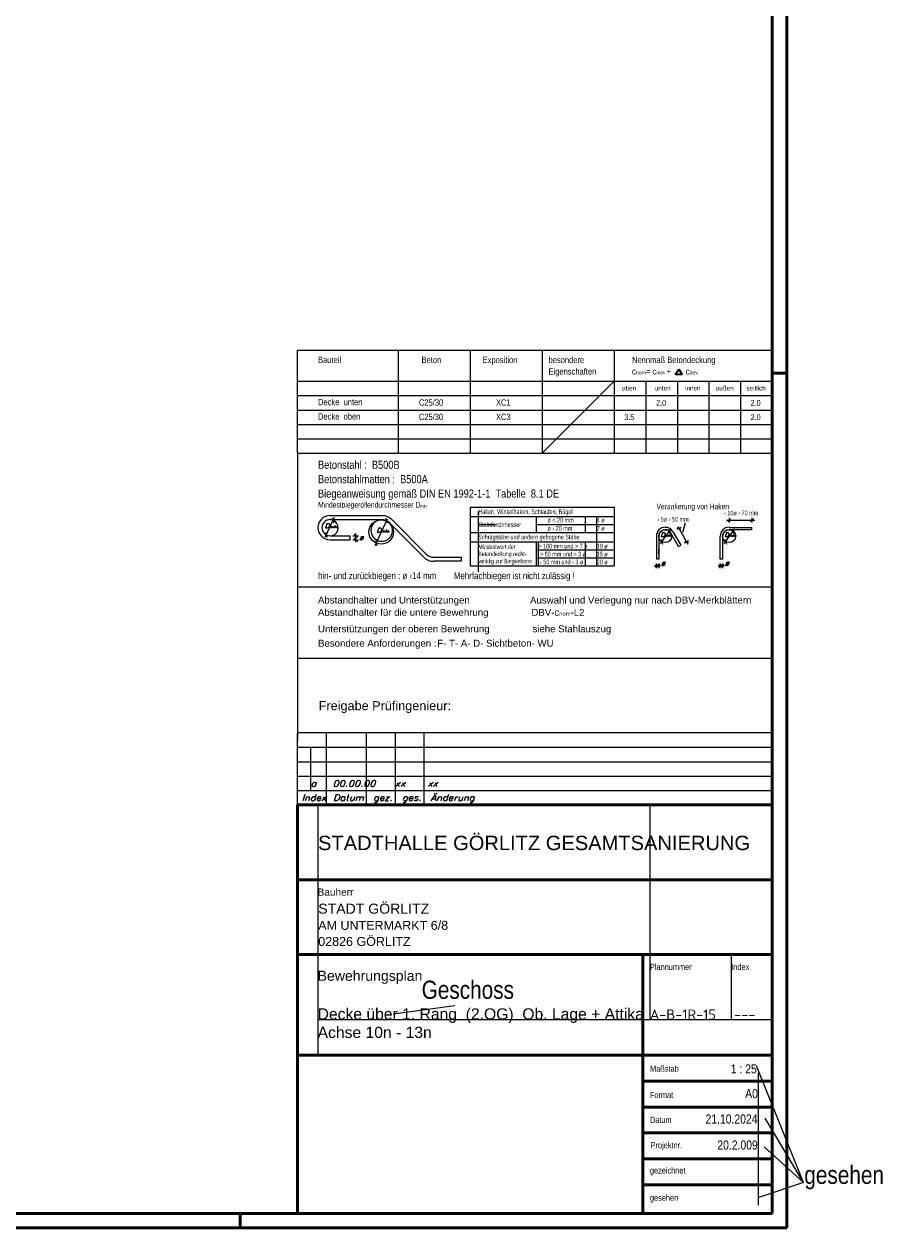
# Model space of a CAD drawing. Header units: millimetres. Extents: x 0 to 61.4, y -43.3 to 42.
# Tile 20 of 21: x 46.2 to 61.4, y 0 to 20.9. Entities that reach past the tile are written whole.
import ezdxf
from ezdxf.enums import TextEntityAlignment as Align

# ---------------------------------------------------------------- set-up
doc = ezdxf.new("R2010")
doc.units = ezdxf.units.MM
doc.styles.add('Arial', font='arial.ttf')
doc.styles.add('Arial Narrow', font='ARIALN.TTF')
doc.styles.add('isocp', font='isocp', dxfattribs={"width": 1.1})
doc.styles.add('Italic', font='Italic', dxfattribs={"width": 1.15})
doc.styles.add('msoutlook', font='msoutlook', dxfattribs={"width": 0.7, "oblique": 1.570796})

msp = doc.modelspace()

# ---------------------------------------------------------------- linework, layer by layer
at = {"color": 4, "linetype": 'Continuous', "lineweight": 50}
for p, q in [((59.45, 0), (59.45, 42.05)), ((59.2, 0.25), (59.2, 41.8)), ((50.95, 0.25), (50.95, 7.35)), ((50.95, 7.35), (59.2, 7.35)), ((59.2, 7.35), (59.2, 1.75)), ((50.95, 6.05), (59.2, 6.05)), ((59.2, 5), (59.2, 4.75)), ((59.2, 4.75), (50.95, 4.75)), ((56.95, 4.75), (56.95, 0.25)), ((50.95, 3), (59.2, 3)), ((59.2, 2.55), (56.95, 2.55)), ((59.2, 2.1), (56.95, 2.1)), ((59.2, 1.75), (59.2, 0.25)), ((59.2, 1.65), (56.95, 1.65)), ((59.2, 1.2), (56.95, 1.2)), ((59.2, 0.75), (56.95, 0.75)), ((1, 0.25), (59.2, 0.25)), ((59.2, 0.25), (50.95, 0.25)), ((0, 0), (59.45, 0))]:
    msp.add_line(p, q, dxfattribs=at)
at = {"color": 3, "linetype": 'Continuous', "lineweight": 25}
for p, q in [((50.95, 13.459), (50.95, 15.248)), ((50.95, 15.248), (59.2, 15.248)), ((52.7, 15.248), (52.7, 13.459)), ((53.95, 15.248), (53.95, 13.459)), ((55.2, 15.248), (55.2, 13.459)), ((56.45, 15.248), (56.45, 13.459)), ((59.2, 15.248), (59.2, 13.459)), ((50.95, 14.709), (59.2, 14.709)), ((57, 14.709), (57, 13.459)), ((57.55, 14.709), (57.55, 13.459)), ((58.1, 14.709), (58.1, 13.459)), ((58.65, 14.709), (58.65, 13.459)), ((59.2, 14.709), (59.2, 13.459)), ((50.95, 14.459), (59.2, 14.459)), ((50.95, 14.209), (59.2, 14.209)), ((50.95, 13.959), (59.2, 13.959)), ((50.95, 13.709), (59.2, 13.709)), ((50.95, 13.459), (50.95, 8.465)), ((50.95, 13.459), (59.2, 13.459)), ((59.2, 8.465), (59.2, 13.459)), ((51.587, 12.244), (51.558, 12.324)), ((52.511, 12.243), (52.482, 12.323)), ((57.398, 12.14), (57.427, 12.061)), ((57.543, 12.16), (57.609, 12.142)), ((58.425, 12.271), (58.473, 12.319)), ((58.507, 12.14), (58.536, 12.061)), ((58.823, 12.271), (58.871, 12.319)), ((51.436, 12.079), (51.465, 11.999)), ((51.991, 11.994), (51.931, 12.054)), ((51.991, 11.924), (51.931, 11.984)), ((52.301, 11.938), (52.33, 11.858)), ((57.265, 11.961), (57.294, 11.881)), ((57.676, 11.926), (57.742, 11.908)), ((58.374, 11.961), (58.403, 11.881)), ((57.21, 11.528), (57.162, 11.48)), ((57.204, 11.48), (57.252, 11.528)), ((58.318, 11.528), (58.27, 11.48)), ((58.312, 11.48), (58.36, 11.528)), ((50.95, 11.138), (59.2, 11.138)), ((50.95, 9.898), (59.2, 9.898)), ((50.95, 7.35), (50.95, 8.6)), ((59.2, 8.6), (50.95, 8.6)), ((51.45, 7.35), (51.45, 8.6)), ((52.15, 7.35), (52.15, 8.6)), ((52.65, 7.35), (52.65, 8.6)), ((53.15, 7.35), (53.15, 8.6)), ((59.2, 7.35), (59.2, 8.6)), ((50.95, 8.35), (59.2, 8.35)), ((50.95, 8.1), (59.2, 8.1)), ((50.95, 7.85), (59.2, 7.85)), ((50.95, 7.6), (59.2, 7.6))]:
    msp.add_line(p, q, dxfattribs=at)
at = {"color": 2, "linetype": 'Continuous', "lineweight": 35}
for p, q in [((57.515, 14.825), (57.574, 14.92)), ((57.574, 14.92), (57.632, 14.825)), ((57.632, 14.825), (57.515, 14.825))]:
    msp.add_line(p, q, dxfattribs=at)
at = {"color": 4, "linetype": 'Continuous', "lineweight": 50, "ltscale": 0.5}
for p, q in [((59.45, 14.85), (59.2, 14.85)), ((49.95, 0), (49.95, 0.25))]:
    msp.add_line(p, q, dxfattribs=at)
at = {"color": 9, "linetype": 'Continuous', "lineweight": 0}
for p, q in [((55.2, 13.459), (56.45, 14.709)), ((54.09, 12.444), (54.09, 12.357)), ((54.09, 12.357), (54.09, 12.082)), ((56.148, 11.504), (56.148, 12.357)), ((54.09, 12.219), (54.39, 12.219)), ((54.09, 12.082), (54.09, 11.397)), ((55.135, 11.504), (55.135, 11.917)), ((51.175, 8.35), (51.175, 7.6)), ((51.305, 3), (51.305, 7.35)), ((57.073, 7.35), (57.073, 3.62)), ((58.487, 4.75), (58.487, 3.62)), ((53.685, 3.856), (52.61, 3.712)), ((51.298, 3.62), (59.2, 3.62)), ((59.741, 0.792), (58.923, 2.815)), ((58.952, 2.696), (58.952, 0.393)), ((59.741, 0.792), (59.077, 1.906)), ((59.741, 0.792), (59.06, 1.408)), ((59.741, 0.792), (58.968, 0.526))]:
    msp.add_line(p, q, dxfattribs=at)
at = {"color": 5, "linetype": 'Continuous', "lineweight": 18}
for p, q in [((51.431, 12), (51.592, 12.346)), ((51.515, 12.374), (52.412, 12.374)), ((53.95, 12.522), (53.95, 11.504)), ((53.95, 12.522), (56.45, 12.522)), ((53.95, 12.357), (56.45, 12.357)), ((55.097, 12.357), (55.097, 12.082)), ((55.95, 12.357), (55.95, 12.082)), ((56.45, 12.522), (56.45, 11.504)), ((52.412, 12.304), (51.515, 12.304)), ((52.298, 11.856), (52.514, 12.32)), ((53.137, 11.657), (52.545, 12.249)), ((53.186, 11.707), (52.594, 12.299)), ((55.097, 12.219), (56.45, 12.219)), ((57.255, 11.89), (57.442, 12.143)), ((57.611, 12.171), (57.541, 12.131)), ((57.557, 12.184), (57.73, 11.881)), ((57.648, 12.085), (57.694, 12.247)), ((58.364, 11.89), (58.551, 12.143)), ((58.404, 12.295), (58.894, 12.295)), ((58.449, 12.335), (58.449, 12.255)), ((58.449, 12.171), (58.847, 12.171)), ((58.847, 12.335), (58.847, 12.255)), ((58.847, 12.129), (58.847, 12.171)), ((51.515, 12.024), (51.865, 12.024)), ((51.515, 11.954), (51.865, 11.954)), ((51.865, 11.954), (51.865, 12.024)), ((51.911, 12.024), (52.011, 12.024)), ((51.911, 11.954), (52.011, 11.954)), ((51.961, 11.914), (51.961, 12.064)), ((53.95, 12.082), (56.45, 12.082)), ((57.186, 12.017), (57.186, 11.619)), ((57.228, 12.017), (57.228, 11.619)), ((57.571, 11.839), (57.438, 12.072)), ((57.474, 12.093), (57.608, 11.859)), ((57.744, 11.937), (57.674, 11.898)), ((58.294, 11.619), (58.294, 12.017)), ((58.336, 12.017), (58.336, 11.619)), ((58.847, 12.129), (58.449, 12.129)), ((53.95, 11.917), (56.45, 11.917)), ((55.097, 11.917), (55.097, 11.504)), ((55.097, 11.779), (56.45, 11.779)), ((55.95, 11.917), (55.95, 11.504)), ((57.228, 11.713), (57.228, 11.793)), ((57.571, 11.839), (57.608, 11.859)), ((53.319, 11.652), (53.791, 11.652)), ((53.791, 11.582), (53.319, 11.582)), ((53.791, 11.652), (53.791, 11.582)), ((53.95, 11.504), (56.45, 11.504)), ((55.097, 11.642), (56.45, 11.642)), ((57.26, 11.504), (57.154, 11.504)), ((57.228, 11.619), (57.186, 11.619)), ((57.186, 11.464), (57.186, 11.544)), ((57.228, 11.544), (57.228, 11.464)), ((58.368, 11.504), (58.262, 11.504)), ((58.336, 11.619), (58.294, 11.619)), ((58.294, 11.464), (58.294, 11.544)), ((58.336, 11.544), (58.336, 11.464))]:
    msp.add_line(p, q, dxfattribs=at)
for centre, radius in [((52.403, 12.091), 0.212), ((57.34, 12.017), 0.112), ((58.449, 12.017), 0.112)]:
    msp.add_circle(centre, radius, dxfattribs=at)
for centre, radius, start, end in [((51.515, 12.165), 0.211, 90, 270), ((52.412, 12.117), 0.258, 45, 90), ((51.515, 12.165), 0.141, 90, 180), ((51.515, 12.165), 0.141, 180, 270), ((51.515, 12.165), 0.141, 270, 119.6747), ((52.412, 12.117), 0.188, 44.9998, 90), ((57.34, 12.017), 0.155, 90, 180), ((57.34, 12.017), 0.154, 29.6747, 90), ((58.449, 12.017), 0.155, 90, 180), ((57.34, 12.017), 0.113, 90, 180), ((57.34, 12.017), 0.113, 29.6746, 90), ((58.449, 12.017), 0.113, 90, 180), ((53.319, 11.839), 0.258, 225, 270), ((53.319, 11.839), 0.187, 225.0002, 270)]:
    msp.add_arc(centre, radius, start, end, dxfattribs=at)
at = {"color": 9, "linetype": 'Continuous', "lineweight": 0}
msp.add_arc((52.412, 12.117), 0.188, 90, 44.9998, dxfattribs=at)

# ---------------------------------------------------------------- texts
at = {"color": 2, "lineweight": 35}
for s, height, style, p in [('Bauteil', 0.11, 'Arial Narrow', (51.305, 15.025)), ('Beton', 0.11, 'Arial Narrow', (53.104, 15.025)), ('Exposition', 0.11, 'Arial Narrow', (54.166, 15.025)), ('besondere', 0.11, 'Arial Narrow', (55.311, 15.025)), ('Nennmaß Betondeckung', 0.11, 'Arial Narrow', (56.762, 15.025)), ('Eigenschaften', 0.11, 'Arial Narrow', (55.311, 14.825)), ('Decke  unten', 0.11, 'Arial Narrow', (51.305, 14.293)), ('C25/30', 0.11, 'Arial Narrow', (53.058, 14.285)), ('XC1', 0.11, 'Arial Narrow', (54.398, 14.285)), ('2.0', 0.1, 'Arial Narrow', (57.182, 14.285)), ('2.0', 0.1, 'Arial Narrow', (58.823, 14.285)), ('Decke  oben', 0.11, 'Arial Narrow', (51.305, 14.043)), ('C25/30', 0.11, 'Arial Narrow', (53.058, 14.035)), ('XC3', 0.11, 'Arial Narrow', (54.398, 14.035)), ('3.5', 0.1, 'Arial Narrow', (56.627, 14.035)), ('2.0', 0.1, 'Arial Narrow', (58.823, 14.035)), ('Betonstahl :  B500B', 0.14, 'Arial Narrow', (51.305, 13.188)), ('Betonstahlmatten :  B500A', 0.14, 'Arial Narrow', (51.305, 12.938)), ('Biegeanweisung gemäß DIN EN 1992-1-1  Tabelle  8.1 DE', 0.14, 'Arial Narrow', (51.305, 12.688)), ('hin- und zurückbiegen : ø ‹14 mm        Mehrfachbiegen ist nicht zulässig !', 0.12, 'Arial Narrow', (51.305, 11.271)), ('Abstandhalter und Unterstützungen', 0.12, 'Arial', (51.305, 10.848)), ('Auswahl und Verlegung nur nach DBV-Merkblättern', 0.12, 'Arial', (54.99, 10.848)), ('Unterstützungen der oberen Bewehrung                siehe Stahlauszug', 0.12, 'Arial', (51.305, 10.348)), ('Besondere Anforderungen :', 0.12, 'Arial', (51.305, 10.098)), ('STADTHALLE GÖRLITZ GESAMTSANIERUNG', 0.25, 'Arial', (51.305, 6.563)), ('STADT GÖRLITZ', 0.175, 'Arial', (51.309, 5.459)), ('AM UNTERMARKT 6/8', 0.1555, 'Arial', (51.309, 5.179)), ('02826 GÖRLITZ', 0.1555, 'Arial', (51.309, 4.899)), ('Bewehrungsplan', 0.175, 'Arial', (51.298, 4.293))]:
    msp.add_text(s, height=height, dxfattribs=dict(at, style=style)).set_placement(p)
at = {"color": 3, "lineweight": 25}
for s, height, style, p in [('oben', 0.08, 'Arial Narrow', (56.589, 14.549)), ('unten', 0.08, 'Arial Narrow', (57.158, 14.549)), ('innen', 0.08, 'Arial Narrow', (57.685, 14.549)), ('außen', 0.08, 'Arial Narrow', (58.218, 14.549)), ('seitlich', 0.08, 'Arial Narrow', (58.751, 14.549)), ('Bauherr', 0.125, 'Arial', (51.298, 5.772)), ('Plannummer', 0.1075, 'Arial Narrow', (57.073, 4.482)), ('Index', 0.1075, 'Arial Narrow', (58.487, 4.482)), ('Maßstab', 0.1075, 'Arial Narrow', (57.076, 2.713)), ('Format', 0.1075, 'Arial Narrow', (57.073, 2.256)), ('Datum', 0.1075, 'Arial Narrow', (57.073, 1.823)), ('Projektnr.', 0.1075, 'Arial Narrow', (57.085, 1.383)), ('gezeichnet', 0.1075, 'Arial Narrow', (57.073, 0.945)), ('gesehen', 0.1075, 'Arial Narrow', (57.073, 0.472))]:
    msp.add_text(s, height=height, dxfattribs=dict(at, style=style)).set_placement(p)
at = {"color": 3, "lineweight": 25, "style": 'msoutlook', "oblique": 1.5708, "width": 0.7}
for s, height, p in [('Verankerung von Haken', 0.1, (57.186, 12.484)), ('Haken, Winkelhaken, Schlaufen, Bügel', 0.081, (54.09, 12.402)), ('ø < 20 mm', 0.081, (55.292, 12.257)), ('Stabdurchmesser', 0.081, (54.09, 12.178)), ('ø › 20 mm', 0.081, (55.292, 12.112)), ('4 ø', 0.081, (56.148, 12.257)), ('7 ø', 0.081, (56.148, 12.112)), ('Schrägstäbe und andere gebogene Stäbe', 0.081, (54.09, 11.962)), ('Mindestwert der', 0.0775, (54.09, 11.795)), ('Betondeckung recht-', 0.0775, (54.09, 11.671)), ('> 100 mm und > 7 ø', 0.081, (55.135, 11.804)), (' > 50 mm und > 3 ø', 0.081, (55.135, 11.666)), ('10 ø', 0.081, (56.148, 11.804)), ('15 ø', 0.081, (56.148, 11.666)), ('winklig zur Biegeebene', 0.0775, (54.09, 11.547)), (' ‹ 50 mm und ‹ 3 ø', 0.081, (55.135, 11.529)), ('20 ø', 0.081, (56.148, 11.529))]:
    msp.add_text(s, height=height, dxfattribs=at).set_placement(p)
for s, p in [('› 5ø › 50 mm', (57.203, 12.311)), ('› 10ø › 70 mm', (58.36, 12.421))]:
    msp.add_text(s, height=0.081, dxfattribs=at).set_placement(p, align=Align.MIDDLE_LEFT)
at = {"color": 3, "lineweight": 25, "style": 'Italic', "width": 1.15}
for p in [(52.021, 11.994), (57.267, 11.551), (58.376, 11.551)]:
    msp.add_text('ø', height=0.081, dxfattribs=at).set_placement(p, align=Align.MIDDLE_LEFT)
at = {"color": 9, "lineweight": 0}
for s, height, style, p in [('F- T- A- D- Sichtbeton- WU', 0.12, 'Arial', (53.378, 10.098)), ('Freigabe Prüfingenieur:', 0.1575, 'Arial', (51.317, 8.994)), ('Geschoss', 0.315, 'Arial Narrow', (53.106, 3.98)), ('gesehen', 0.315, 'Arial Narrow', (59.757, 0.765)), ('gesehen', 0.315, 'Arial Narrow', (59.757, 0.765))]:
    msp.add_text(s, height=height, dxfattribs=dict(at, style=style)).set_placement(p)
at = {"color": 9, "lineweight": 0, "style": 'Italic', "width": 1.15}
msp.add_text('a   00.00.00   xx    xx', height=0.1075, dxfattribs=at).set_placement((51.175, 7.667))
at = {"color": 3, "lineweight": 25, "width": 1.15}
for s, height, style, p in [('Index', 0.1075, 'Italic', (51.019, 7.42)), ('Änderung', 0.1075, 'Italic', (53.262, 7.42)), ('Datum', 0.1075, 'Italic', (51.566, 7.42)), ('gez.', 0.1075, 'Italic', (52.262, 7.42)), ('ges.', 0.1075, 'Italic', (52.762, 7.42)), ('A-B-1R-15', 0.175, 'isocp', (57.073, 3.62)), ('---', 0.175, 'isocp', (58.538, 3.62))]:
    msp.add_text(s, height=height, dxfattribs=dict(at, style=style)).set_placement(p)
at = {"color": 4, "lineweight": 50, "style": 'Arial'}
for s, p in [('Decke über 1. Rang  (2.OG)  Ob. Lage + Attika', (51.298, 3.62)), ('Achse 10n - 13n', (51.298, 3.3))]:
    msp.add_text(s, height=0.195, dxfattribs=at).set_placement(p)
at = {"color": 2, "lineweight": 35, "style": 'Arial Narrow'}
for s, p in [('1 : 25', (58.93, 2.685)), ('A0', (58.95, 2.256)), ('21.10.2024', (58.943, 1.814)), ('20.2.009', (58.947, 1.362))]:
    msp.add_text(s, height=0.1575, dxfattribs=at).set_placement(p, align=Align.RIGHT)
at = {"color": 2, "lineweight": 35, "attachment_point": 7, "line_spacing_factor": 0.9}
for s, insert, char_height, style in [('c{\\A1;\\H.6x;\\S^ nom;}= c{\\A1;\\H.6x;\\S^ min;} +       c{\\A1;\\H.6x;\\S^ dev;}', (56.762, 14.825), 0.11, 'Arial Narrow'), ('Abstandhalter für die untere Bewehrung                DBV-c{\\A1;\\H.6x;\\S^ nom;}-L2', (51.305, 10.598), 0.12, 'Arial')]:
    msp.add_mtext(s, dxfattribs=dict(at, insert=insert, char_height=char_height, style=style))
at = {"color": 3, "lineweight": 25, "line_spacing_factor": 0.9}
for s, insert, char_height, attachment_point, style in [('Mindestbiegerollendurchmesser D{\\A1;\\H.6x;\\S^ min;}', (51.305, 12.484), 0.1, 7, 'msoutlook'), ('D{\\A1;\\H.6x;\\S^ min;}', (51.529, 12.237), 0.081, 2, 'Italic'), ('D{\\A1;\\H.6x;\\S^ min;}', (52.43, 12.161), 0.081, 2, 'Italic'), ('D{\\A1;\\H.6x;\\S^ min;}', (57.358, 12.079), 0.075, 2, 'Italic'), ('D{\\A1;\\H.6x;\\S^ min;}', (58.466, 12.079), 0.075, 2, 'Italic')]:
    msp.add_mtext(s, dxfattribs=dict(at, insert=insert, char_height=char_height, attachment_point=attachment_point, style=style))

doc.saveas('drawing.dxf')
